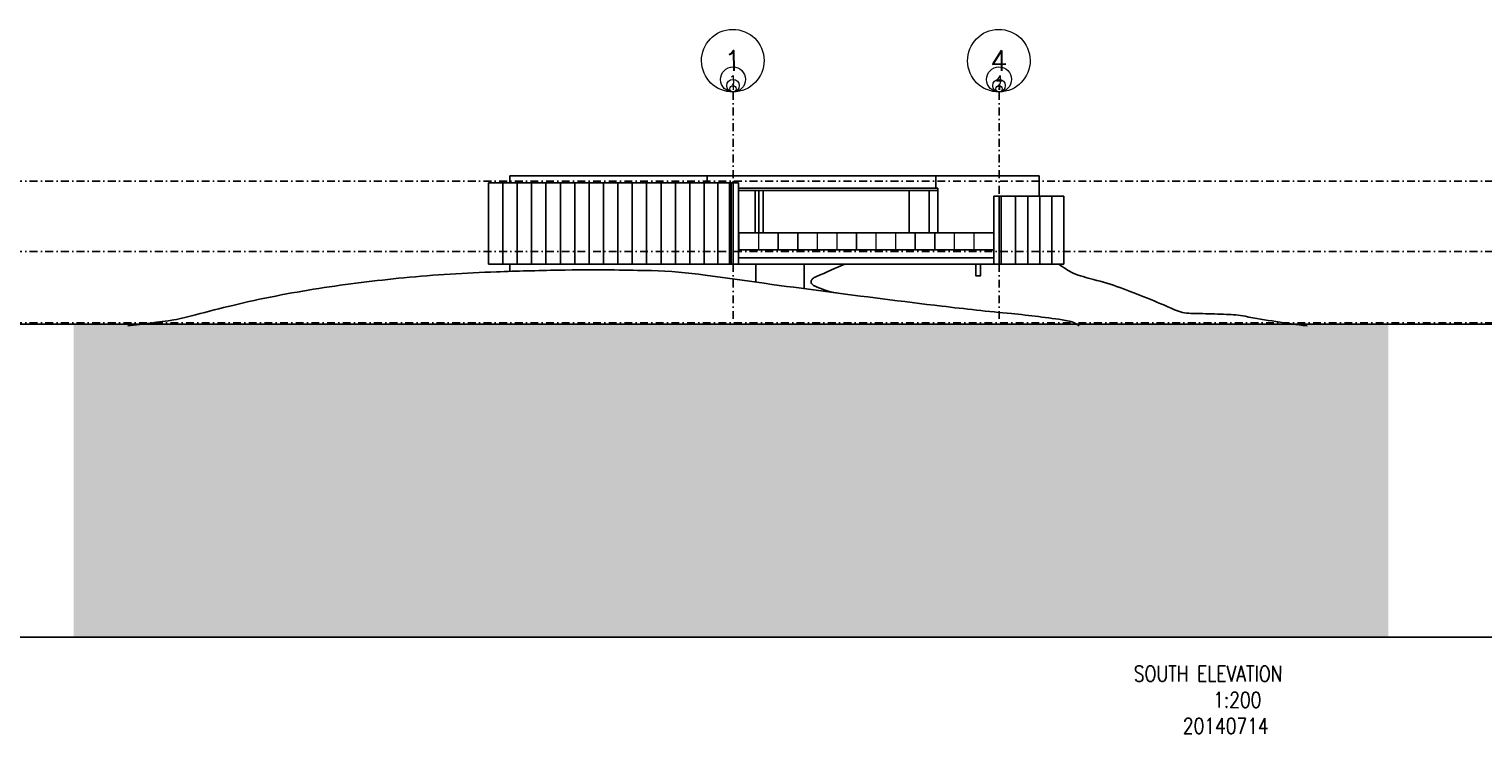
# Model space of a CAD drawing. Header units: millimetres. Extents: x 834092093 to 834533152, y 817697553 to 818073953.
# Tile 1 of 19: x 834191500 to 834284392, y 817697553 to 817742604. Entities that reach past the tile are written whole.
import ezdxf
from ezdxf.enums import TextEntityAlignment as Align

# ---------------------------------------------------------------- set-up
doc = ezdxf.new("R2010")
doc.units = ezdxf.units.MM
doc.header["$LTSCALE"] = 1000
doc.header["$MEASUREMENT"] = 0
doc.linetypes.add('DASHDOT', pattern=[1, 0.5, -0.25, 0, -0.25])
for name, color, linetype in [('VPA023_Grid-H', 7, 'DASHDOT'), ('VPA060_Hatch', 253, 'Continuous'), ('VPA220_Wall-Conc', 3, 'Continuous'), ('VPA315_Door', 1, 'Continuous'), ('VPA417_Ext Cladding', 7, 'Continuous'), ('VPA802_Contour', 7, 'Continuous')]:
    doc.layers.add(name, color=color, linetype=linetype)
for name, color, linetype, lineweight, plot in [('VPA024_M 100', 6, 'Continuous', 9, False), ('VPA024_M 50', 6, 'Continuous', 9, False), ('VPA024_M 500', 6, 'Continuous', 9, False)]:
    doc.layers.add(name, color=color, linetype=linetype, lineweight=lineweight, plot=plot)
for name, color, linetype, lineweight in [('VPA024_M 200', 6, 'Continuous', 9), ('VPA040_Text', 1, 'Continuous', 9), ('VPA342_Handrail', 1, 'Continuous', 9)]:
    doc.layers.add(name, color=color, linetype=linetype, lineweight=lineweight)
doc.styles.add('ROMANS', font='romans.shx', dxfattribs={"width": 0.8})
doc.styles.get("Standard").update_dxf_attribs({"font": 'txt.shx', "width": 0.8})

# ---------------------------------------------------------------- blocks, each defined once
blk = doc.blocks.new('CNO 500')
at = {"layer": 'VPA024_M 500', "linetype": 'Continuous'}
blk.add_ellipse((0, 0), major_axis=(2000, 1), ratio=1, start_param=0.000259, end_param=6.283444, dxfattribs=at)
at = {"layer": 'VPA024_M 500', "oblique": 360, "width": 1}
blk.add_attdef('NO.', text='', height=1286, rotation=0.00001, dxfattribs=at).set_placement((0, 0), align=Align.MIDDLE_CENTER)
blk = doc.blocks.new('CNO 200')
at = {"layer": 'VPA024_M 200', "color": 6, "linetype": 'Continuous'}
blk.add_ellipse((0, 0), major_axis=(800, 1), ratio=1, start_param=-0.000829, end_param=6.282356, dxfattribs=at)
at = {"layer": 'VPA024_M 200', "color": 6, "oblique": 0, "width": 1}
blk.add_attdef('NO.', text='', height=514, rotation=0, dxfattribs=at).set_placement((0, 0), align=Align.MIDDLE_CENTER)
blk = doc.blocks.new('CNO 100')
at = {"layer": 'VPA024_M 100', "linetype": 'Continuous'}
blk.add_ellipse((0, 0), major_axis=(400, 0), ratio=1, start_param=0.000756, end_param=6.283941, dxfattribs=at)
at = {"layer": 'VPA024_M 100', "oblique": 360, "width": 1}
blk.add_attdef('NO.', text='', height=257, dxfattribs=at).set_placement((0, 0), align=Align.MIDDLE_CENTER)
blk = doc.blocks.new('CNO 50')
at = {"layer": 'VPA024_M 50', "linetype": 'Continuous'}
blk.add_ellipse((-1782, 954), major_axis=(200, 0), ratio=1, start_param=0.001763, end_param=6.284948, dxfattribs=at)
at = {"layer": 'VPA024_M 50', "oblique": 360, "width": 1}
blk.add_attdef('NO.', text='', height=129, dxfattribs=at).set_placement((-1782, 954), align=Align.MIDDLE_CENTER)

msp = doc.modelspace()

# ---------------------------------------------------------------- hatches: boundary and pattern name
at = {"layer": 'VPA060_Hatch', "ltscale": 500}
h = msp.add_hatch(dxfattribs=at)
h.set_pattern_fill('EARTH', color=256, scale=2000, angle=45, style=0)
h.set_pattern_definition([(45, (2e-07, 150), (0, 707.10678119), [500, -500]), (45, (-132.6, 282.6), (0, 707.10678119), [500, -500]), (45, (-265.17, 415.17), (0, 707.10678119), [500, -500]), (135, (-265.17, 503.55), (-707.10678119, 0), [500, -500]), (135, (-132.6, 636.14), (-707.10678119, 0), [500, -500]), (135, (-2e-07, 768.7), (-707.10678119, 0), [500, -500])])
h.paths.add_polyline_path([(834278352, 817723734), (834194352, 817723734), (834194352, 817703734), (834278352, 817703734)])
h.paths.add_polyline_path([(834204389, 817723650), (834204389, 817724417), (834203939, 817724417), (834203939, 817723650)], flags=9)

# ---------------------------------------------------------------- linework, layer by layer
at = {"layer": 'VPA023_Grid-H'}
for points in [[(834236482, 817738584), (834236482, 817723584)], [(834253481, 817738584), (834253481, 817723584)], [(834119528, 817732884), (834365609, 817732884)], [(834119528, 817728384), (834365609, 817728384)], [(834119528, 817723834), (834365609, 817723834)]]:
    msp.add_lwpolyline(points, dxfattribs=at)
at = {"layer": 'VPA220_Wall-Conc', "color": 1, "ltscale": 500}
for points in [[(834220848, 817732784), (834220848, 817727584)], [(834236357, 817732784), (834220848, 817732784)], [(834222223, 817733234), (834234829, 817733234)], [(834222223, 817733234), (834222223, 817732784)], [(834234829, 817733234), (834234829, 817732784)], [(834234829, 817733234), (834256034, 817733234)], [(834236832, 817732434), (834249554, 817732434)], [(834249430, 817733234), (834249430, 817732434)], [(834249554, 817732434), (834249554, 817729584)], [(834256034, 817733234), (834256034, 817731934)], [(834236832, 817732284), (834249554, 817732284)], [(834237893, 817732284), (834237893, 817729584)], [(834238118, 817732284), (834238118, 817729584)], [(834249011, 817732284), (834249011, 817729584)], [(834253607, 817731934), (834257619, 817731934)], [(834257619, 817731934), (834257619, 817727584)], [(834236357, 817727584), (834220848, 817727584)], [(834222225, 817727584), (834222225, 817727117)], [(834237935, 817727584), (834237935, 817726427)], [(834241027, 817727584), (834241027, 817726009)], [(834252292, 817727584), (834252292, 817726834), (834251992, 817726834), (834251992, 817727584)], [(834253607, 817727584), (834257619, 817727584)]]:
    msp.add_lwpolyline(points, dxfattribs=at)
at = {"layer": 'VPA220_Wall-Conc', "ltscale": 500}
for points in [[(834236482, 817732784), (834236832, 817732784)], [(834236482, 817732784), (834236482, 817727584)], [(834236832, 817732784), (834236832, 817727584)], [(834253132, 817731934), (834253132, 817727584)], [(834253132, 817731934), (834253482, 817731934)], [(834253482, 817731934), (834253482, 817727584)], [(834253482, 817730632), (834253482, 817727584), (834236482, 817727584), (834236482, 817730632)], [(834253132, 817728484), (834236832, 817728484)], [(834236832, 817727984), (834253132, 817727984)], [(834236482, 817727584), (834253482, 817727584)]]:
    msp.add_lwpolyline(points, dxfattribs=at)
at = {"layer": 'VPA315_Door', "ltscale": 500}
msp.add_line((834238411, 817732284), (834238411, 817729584), dxfattribs=at)
for points in [[(834247731, 817732284), (834247731, 817729584)], [(834247731, 817732284), (834247731, 817729584)], [(834247741, 817732284), (834249011, 817732284), (834249011, 817729584)]]:
    msp.add_lwpolyline(points, dxfattribs=at)
at = {"layer": 'VPA342_Handrail', "ltscale": 500}
for points in [[(834236852, 817729584), (834236852, 817728484)], [(834253112, 817729584), (834236852, 817729584)], [(834253112, 817729564), (834236852, 817729564)], [(834238098, 817729564), (834238098, 817728484)], [(834238108, 817729564), (834238108, 817728484)], [(834239349, 817729564), (834239349, 817728484)], [(834239359, 817729564), (834239359, 817728484)], [(834240600, 817729564), (834240600, 817728484)], [(834240610, 817729564), (834240610, 817728484)], [(834241850, 817729564), (834241850, 817728484)], [(834241860, 817729564), (834241860, 817728484)], [(834243101, 817729564), (834243101, 817728484)], [(834243111, 817729564), (834243111, 817728484)], [(834244352, 817729564), (834244352, 817728484)], [(834244362, 817729564), (834244362, 817728484)], [(834245603, 817729564), (834245603, 817728484)], [(834245613, 817729564), (834245613, 817728484)], [(834246854, 817729564), (834246854, 817728484)], [(834246864, 817729564), (834246864, 817728484)], [(834248104, 817729564), (834248104, 817728484)], [(834248114, 817729564), (834248114, 817728484)], [(834249355, 817729564), (834249355, 817728484)], [(834249365, 817729564), (834249365, 817728484)], [(834250606, 817729564), (834250606, 817728484)], [(834250616, 817729564), (834250616, 817728484)], [(834251857, 817729564), (834251857, 817728484)], [(834251867, 817729564), (834251867, 817728484)], [(834253112, 817729584), (834253112, 817728484)]]:
    msp.add_lwpolyline(points, dxfattribs=at)
at = {"layer": 'VPA417_Ext Cladding', "ltscale": 500}
for points in [[(834221768, 817732784), (834221768, 817727584)], [(834222687, 817732784), (834222687, 817727584)], [(834223606, 817732784), (834223606, 817727584)], [(834224526, 817732784), (834224526, 817727584)], [(834225445, 817732784), (834225445, 817727584)], [(834226364, 817732784), (834226364, 817727584)], [(834227283, 817732784), (834227283, 817727584)], [(834228203, 817732784), (834228203, 817727584)], [(834229122, 817732784), (834229122, 817727584)], [(834230041, 817727584), (834230041, 817732784)], [(834230960, 817727584), (834230960, 817732784)], [(834231880, 817727584), (834231880, 817732784)], [(834232799, 817727584), (834232799, 817732784)], [(834233718, 817727584), (834233718, 817732784)], [(834234637, 817727584), (834234637, 817732784)], [(834235500, 817732784), (834235500, 817727584)], [(834236257, 817732784), (834236257, 817727584)], [(834236482, 817732784), (834236357, 817732784), (834236357, 817727584), (834236482, 817727584)], [(834253482, 817731934), (834253607, 817731934), (834253607, 817727584), (834253482, 817727584)], [(834254533, 817731934), (834254533, 817727584)], [(834255305, 817731934), (834255305, 817727584)], [(834256076, 817731934), (834256076, 817727584)], [(834256847, 817731934), (834256847, 817727584)]]:
    msp.add_lwpolyline(points, dxfattribs=at)
at = {"layer": 'VPA802_Contour', "color": 3}
msp.add_lwpolyline([(834197813, 817723634, 0.007079), (834200746, 817724017, 0.01926), (834202136, 817724337, -0.00743), (834204521, 817724945, -0.020234), (834210018, 817726026, -0.01463), (834215447, 817726706, -0.015329), (834221362, 817727089, -0.003503), (834225303, 817727195, -0.008371), (834228910, 817727207, -0.002527), (834231270, 817727163, -0.029402), (834234705, 817726879, 0.00535), (834249815, 817724896, 0.006265), (834254270, 817724416, -0.014356), (834257722, 817723988, -0.115629), (834258601, 817723634)], format="xyb", dxfattribs=at)
at = {"layer": 'VPA802_Contour'}
for points in [[(834243095, 817725737, -0.072335), (834241677, 817726192, -0.114699), (834241500, 817726336, -0.286068), (834241480, 817726533, -0.14645), (834241625, 817726691, -0.048552), (834241820, 817726781, -0.014544), (834243639, 817727584, -0.014829)], [(834257300, 817727584, 0.043823), (834258209, 817727001, 0.030528), (834259508, 817726597, -0.027449), (834261196, 817726082, -0.017524), (834264686, 817724665, 0.101893), (834265730, 817724434, -0.006078), (834267252, 817724394, 0.003901), (834268009, 817724370, -0.040677), (834269199, 817724245, 0.016231), (834273152, 817723634, 0.016231)]]:
    msp.add_lwpolyline(points, format="xyb", dxfattribs=at)
at = {"layer": 'VPA802_Contour', "color": 3}
msp.add_lwpolyline([(834365609, 817723734), (834119528, 817723734), (834119528, 817703734), (834365609, 817703734)], close=True, dxfattribs=at)

# ---------------------------------------------------------------- block references
at = {"layer": 'VPA024_M 100'}
ref = msp.add_blockref('CNO 100', (834236478, 817738984), dxfattribs=dict(at, rotation=0.5524065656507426))
ref.add_attrib('NO.', '1', dxfattribs={"height": 257, "rotation": 0.55241, "width": 1}).set_placement((834236478, 817738984), align=Align.MIDDLE_CENTER)
ref = msp.add_blockref('CNO 100', (834253477, 817738984), dxfattribs=dict(at, rotation=0.5524065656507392))
ref.add_attrib('NO.', '4', dxfattribs={"height": 257, "rotation": 0.55241, "width": 1}).set_placement((834253477, 817738984), align=Align.MIDDLE_CENTER)
at = {"layer": 'VPA024_M 200'}
for p, rotation, values in [((834236476, 817739384), 0.5524065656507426, {'NO.': '1'}), ((834253475, 817739384), 0.5524065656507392, {'NO.': '4'})]:
    msp.add_blockref('CNO 200', p, dxfattribs=dict(at, rotation=rotation)).add_auto_attribs(values)
at = {"layer": 'VPA024_M 50'}
ref = msp.add_blockref('CNO 50', (834238271, 817737847), dxfattribs=dict(at, rotation=0.5524065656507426))
ref.add_attrib('NO.', '1', dxfattribs={"height": 129, "rotation": 0.55241, "width": 1}).set_placement((834236480, 817738784), align=Align.MIDDLE_CENTER)
ref = msp.add_blockref('CNO 50', (834255270, 817737847), dxfattribs=dict(at, rotation=0.5524065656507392))
ref.add_attrib('NO.', '4', dxfattribs={"height": 129, "rotation": 0.55241, "width": 1}).set_placement((834253479, 817738784), align=Align.MIDDLE_CENTER)
at = {"layer": 'VPA024_M 500'}
ref = msp.add_blockref('CNO 500', (834236464, 817740584), dxfattribs=dict(at, rotation=0.5524065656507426))
ref.add_attrib('NO.', '1', dxfattribs={"height": 1286, "rotation": 0.55241, "width": 1}).set_placement((834236464, 817740584), align=Align.MIDDLE_CENTER)
ref = msp.add_blockref('CNO 500', (834253463, 817740584), dxfattribs=dict(at, rotation=0.5524065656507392))
ref.add_attrib('NO.', '4', dxfattribs={"height": 1286, "rotation": 0.55241, "width": 1}).set_placement((834253463, 817740584), align=Align.MIDDLE_CENTER)

# ---------------------------------------------------------------- texts
at = {"layer": 'VPA040_Text', "insert": (834254771, 817701913), "char_height": 1000, "width": 21146.93, "attachment_point": 1, "rotation": 359.94179, "style": 'ROMANS'}
msp.add_mtext('{\\W5.3354;  }SOUTH ELEVATION \\P{\\W9.0306;  }1:200\\P{\\W7.6211;  }20140714', dxfattribs=at)

doc.saveas('drawing.dxf')
